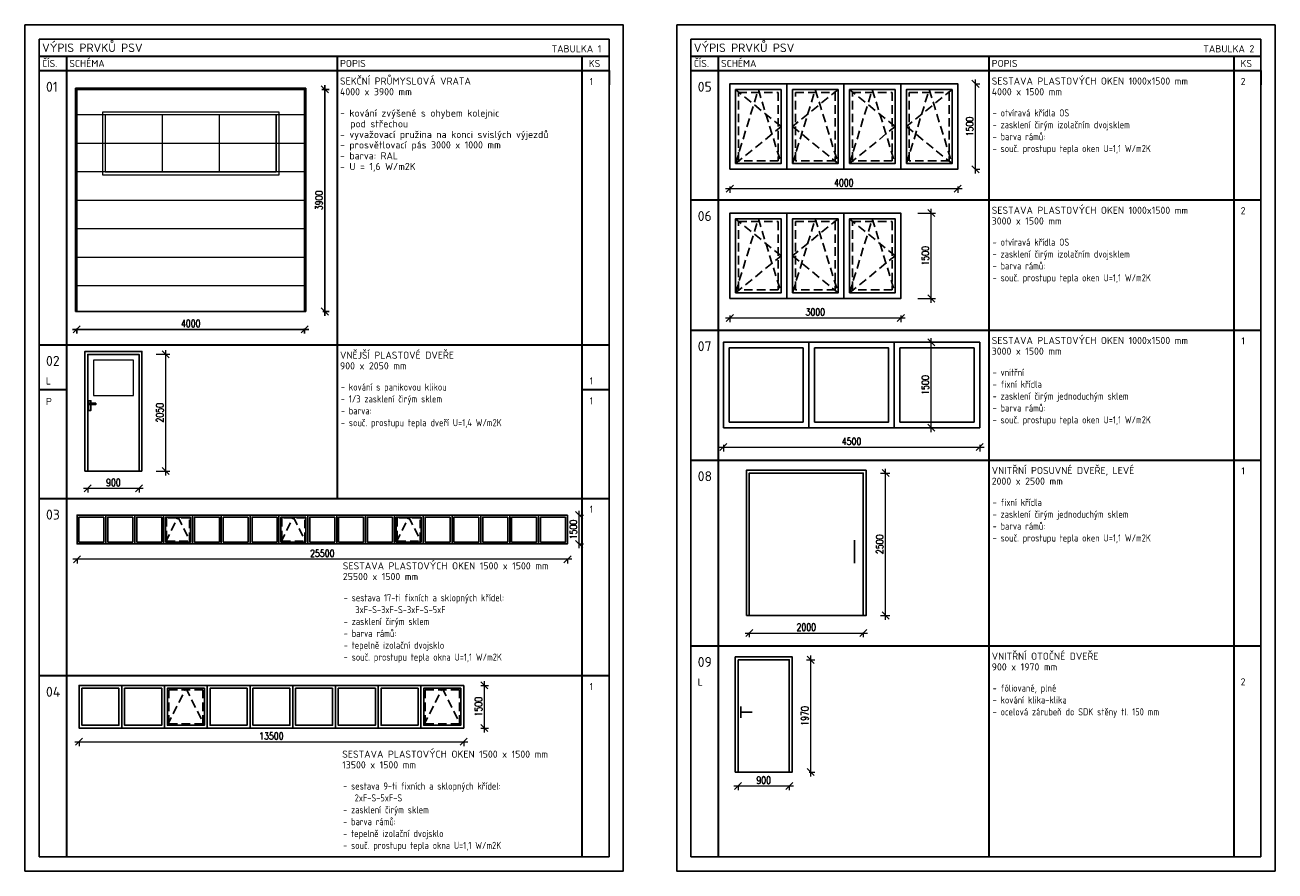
# Model space of a CAD drawing. Header units: millimetres. Extents: x -33711 to 550618, y -222428 to 596511.
# Tile 5 of 256: x 206128 to 228066, y -3285 to 11565. Entities that reach past the tile are written whole.
import ezdxf
from ezdxf.enums import TextEntityAlignment as Align

# ---------------------------------------------------------------- set-up
doc = ezdxf.new("R2010")
doc.units = ezdxf.units.MM
doc.linetypes.add('DASHED', pattern=[4.5, 3, -1.5])
for name, color, linetype, lineweight in [('CKTABULKY', 7, 'Continuous', 25), ('IN_KOTY', 4, 'Continuous', 13), ('pohledy', 7, 'Continuous', 25)]:
    doc.layers.add(name, color=color, linetype=linetype, lineweight=lineweight)
doc.layers.add('IN_C_TENKA', color=7, linetype='Continuous')
doc.layers.add('IN_VYPLNE OTVORU', color=151, linetype='Continuous')
doc.styles.add('Koty', font='romand.shx', dxfattribs={"width": 0.8})
doc.styles.add('TABULKY', font='isocpeur.ttf')
doc.dimstyles.new('IN_50', dxfattribs={"dimtxt": 125, "dimasz": 125, "dimexe": 75, "dimexo": 300, "dimgap": 40, "dimtad": 1, "dimdec": 0, "dimrnd": 5, "dimzin": 9, "dimdsep": 46, "dimtxsty": 'Koty', "dimblk": 'OBLIQUE', "dimcen": 40, "dimdle": 75, "dimclrd": 256, "dimclre": 256, "dimclrt": 256, "dimadec": 0, "dimazin": 0, "dimtfac": 1, "dimtdec": 0, "dimtmove": 1, "dimatfit": 3, "dimldrblk": 'ARCHTICK', "dimfxl": 350, "dimfxlon": 1, "dimtolj": 1, "dimtzin": 0, "dimlwd": -1, "dimlwe": -1, "dimarcsym": 0})

# ---------------------------------------------------------------- blocks, each defined once
blk = doc.blocks.new('_Oblique')
at = {"color": 0, "linetype": 'ByBlock', "lineweight": -2}
blk.add_line((-0.5, -0.5), (0.5, 0.5), dxfattribs=at)
blk = doc.blocks.new('*D356')
at = {"layer": 'DEFPOINTS', "color": 0, "transparency": 16777216}
for p in [(207036, 6535), (211036, 6535), (211036, 6222)]:
    blk.add_point(p, dxfattribs=at)
at = {"layer": 'IN_C_TENKA', "transparency": 16777216}
for p, q in [((206961, 6222), (211111, 6222)), ((207036, 6235), (207036, 6147)), ((211036, 6235), (211036, 6147))]:
    blk.add_line(p, q, dxfattribs=at)
at = {"layer": 'IN_C_TENKA', "transparency": 16777216, "xscale": 125, "yscale": 125, "zscale": 125, "rotation": 180}
blk.add_blockref('_Oblique', (207036, 6222), dxfattribs=at)
at = {"layer": 'IN_C_TENKA', "transparency": 16777216, "xscale": 125, "yscale": 125, "zscale": 125}
blk.add_blockref('_Oblique', (211036, 6222), dxfattribs=at)
at = {"layer": 'IN_C_TENKA', "transparency": 16777216, "insert": (209036, 6325), "char_height": 125, "attachment_point": 5, "style": 'Koty'}
blk.add_mtext('\\A1;4000', dxfattribs=at)
blk = doc.blocks.new('_ArchTick')
at = {"color": 0, "linetype": 'ByBlock', "lineweight": 13, "const_width": 0.15}
blk.add_lwpolyline([(-0.5, -0.5), (0.5, 0.5)], dxfattribs=at)
blk = doc.blocks.new('*D357')
at = {"layer": 'DEFPOINTS', "color": 0, "transparency": 16777216}
for p in [(211036, 10435), (211390, 10435), (211056, 6535)]:
    blk.add_point(p, dxfattribs=at)
at = {"layer": 'IN_C_TENKA', "transparency": 16777216}
for p, q in [((211336, 10435), (211465, 10435)), ((211390, 6460), (211390, 10510)), ((211356, 6535), (211465, 6535))]:
    blk.add_line(p, q, dxfattribs=at)
at = {"layer": 'IN_C_TENKA', "transparency": 16777216, "xscale": 125, "yscale": 125, "zscale": 125}
for p, rotation in [((211390, 10435), 90), ((211390, 6535), 270)]:
    blk.add_blockref('_Oblique', p, dxfattribs=dict(at, rotation=rotation))
at = {"layer": 'IN_C_TENKA', "transparency": 16777216, "insert": (211287, 8485), "char_height": 125, "attachment_point": 5, "rotation": 90, "style": 'Koty'}
blk.add_mtext('\\A1;3900', dxfattribs=at)
blk = doc.blocks.new('*D358')
at = {"layer": 'DEFPOINTS', "color": 0, "transparency": 16777216}
for p in [(207229, 3734), (208129, 3734), (208129, 3432)]:
    blk.add_point(p, dxfattribs=at)
at = {"layer": 'IN_KOTY', "transparency": 16777216}
for p, q in [((207154, 3432), (208204, 3432)), ((207229, 3434), (207229, 3357)), ((208129, 3434), (208129, 3357))]:
    blk.add_line(p, q, dxfattribs=at)
at = {"layer": 'IN_KOTY', "transparency": 16777216, "xscale": 125, "yscale": 125, "zscale": 125, "rotation": 180}
blk.add_blockref('_Oblique', (207229, 3432), dxfattribs=at)
at = {"layer": 'IN_KOTY', "transparency": 16777216, "xscale": 125, "yscale": 125, "zscale": 125}
blk.add_blockref('_Oblique', (208129, 3432), dxfattribs=at)
at = {"layer": 'IN_KOTY', "transparency": 16777216, "insert": (207679, 3534), "char_height": 125, "attachment_point": 5, "style": 'Koty'}
blk.add_mtext('\\A1;900', dxfattribs=at)
blk = doc.blocks.new('*D359')
at = {"layer": 'DEFPOINTS', "color": 0, "transparency": 16777216}
for p in [(208129, 5784), (208597, 5784), (208129, 3734)]:
    blk.add_point(p, dxfattribs=at)
at = {"layer": 'IN_KOTY', "transparency": 16777216}
for p, q in [((208429, 5784), (208672, 5784)), ((208597, 3659), (208597, 5859)), ((208429, 3734), (208672, 3734))]:
    blk.add_line(p, q, dxfattribs=at)
at = {"layer": 'IN_KOTY', "transparency": 16777216, "xscale": 125, "yscale": 125, "zscale": 125}
for p, rotation in [((208597, 5784), 90), ((208597, 3734), 270)]:
    blk.add_blockref('_Oblique', p, dxfattribs=dict(at, rotation=rotation))
at = {"layer": 'IN_KOTY', "transparency": 16777216, "insert": (208494, 4759), "char_height": 125, "attachment_point": 5, "rotation": 90, "style": 'Koty'}
blk.add_mtext('\\A1;2050', dxfattribs=at)
blk = doc.blocks.new('*D360')
at = {"layer": 'DEFPOINTS', "color": 0, "transparency": 16777216}
for p in [(215648, 2962), (215853, 2962), (215648, 2455)]:
    blk.add_point(p, dxfattribs=at)
at = {"layer": 'IN_KOTY', "transparency": 16777216}
for p, q in [((215853, 2380), (215853, 3037)), ((215853, 2962), (215928, 2962)), ((215853, 2455), (215928, 2455))]:
    blk.add_line(p, q, dxfattribs=at)
at = {"layer": 'IN_KOTY', "transparency": 16777216, "xscale": 125, "yscale": 125, "zscale": 125}
for p, rotation in [((215853, 2962), 90), ((215853, 2455), 270)]:
    blk.add_blockref('_Oblique', p, dxfattribs=dict(at, rotation=rotation))
at = {"layer": 'IN_KOTY', "transparency": 16777216, "insert": (215750, 2708), "char_height": 125, "attachment_point": 5, "rotation": 90, "style": 'Koty'}
blk.add_mtext('\\A1;1500', dxfattribs=at)
blk = doc.blocks.new('*D361')
at = {"layer": 'DEFPOINTS', "color": 0, "transparency": 16777216}
for p in [(207041, 2455), (215648, 2455), (207041, 2187)]:
    blk.add_point(p, dxfattribs=at)
at = {"layer": 'IN_KOTY', "transparency": 16777216}
for p, q in [((215723, 2187), (206966, 2187)), ((207041, 2187), (207041, 2112)), ((215648, 2187), (215648, 2112))]:
    blk.add_line(p, q, dxfattribs=at)
at = {"layer": 'IN_KOTY', "transparency": 16777216, "xscale": 125, "yscale": 125, "zscale": 125, "rotation": 180}
blk.add_blockref('_Oblique', (207041, 2187), dxfattribs=at)
at = {"layer": 'IN_KOTY', "transparency": 16777216, "xscale": 125, "yscale": 125, "zscale": 125}
blk.add_blockref('_Oblique', (215648, 2187), dxfattribs=at)
at = {"layer": 'IN_KOTY', "transparency": 16777216, "insert": (211345, 2289), "char_height": 125, "attachment_point": 5, "style": 'Koty'}
blk.add_mtext('\\A1;25500', dxfattribs=at)
blk = doc.blocks.new('*D362')
at = {"layer": 'DEFPOINTS', "color": 0, "transparency": 16777216}
for p in [(207077, -777), (213827, -777), (213827, -1017)]:
    blk.add_point(p, dxfattribs=at)
at = {"layer": 'IN_KOTY', "transparency": 16777216}
for p, q in [((207002, -1017), (213902, -1017)), ((207077, -1017), (207077, -1092)), ((213827, -1017), (213827, -1092))]:
    blk.add_line(p, q, dxfattribs=at)
at = {"layer": 'IN_KOTY', "transparency": 16777216, "xscale": 125, "yscale": 125, "zscale": 125, "rotation": 180}
blk.add_blockref('_Oblique', (207077, -1017), dxfattribs=at)
at = {"layer": 'IN_KOTY', "transparency": 16777216, "xscale": 125, "yscale": 125, "zscale": 125}
blk.add_blockref('_Oblique', (213827, -1017), dxfattribs=at)
at = {"layer": 'IN_KOTY', "transparency": 16777216, "insert": (210452, -915), "char_height": 125, "attachment_point": 5, "style": 'Koty'}
blk.add_mtext('\\A1;13500', dxfattribs=at)
blk = doc.blocks.new('*D363')
at = {"layer": 'DEFPOINTS', "color": 0, "transparency": 16777216}
for p in [(213827, -27), (213827, -777), (214189, -777)]:
    blk.add_point(p, dxfattribs=at)
at = {"layer": 'IN_KOTY', "transparency": 16777216}
for p, q in [((214189, 48), (214189, -852)), ((214127, -27), (214264, -27)), ((214127, -777), (214264, -777))]:
    blk.add_line(p, q, dxfattribs=at)
at = {"layer": 'IN_KOTY', "transparency": 16777216, "xscale": 125, "yscale": 125, "zscale": 125}
for p, rotation in [((214189, -27), 90), ((214189, -777), 270)]:
    blk.add_blockref('_Oblique', p, dxfattribs=dict(at, rotation=rotation))
at = {"layer": 'IN_KOTY', "transparency": 16777216, "insert": (214087, -402), "char_height": 125, "attachment_point": 5, "rotation": 90, "style": 'Koty'}
blk.add_mtext('\\A1;1500', dxfattribs=at)
blk = doc.blocks.new('*D364')
at = {"layer": 'DEFPOINTS', "color": 0, "transparency": 16777216}
for p in [(218498, 9032), (222498, 9032), (222498, 8692)]:
    blk.add_point(p, dxfattribs=at)
at = {"layer": 'IN_KOTY', "transparency": 16777216}
for p, q in [((218423, 8692), (222573, 8692)), ((218498, 8732), (218498, 8617)), ((222498, 8732), (222498, 8617))]:
    blk.add_line(p, q, dxfattribs=at)
at = {"layer": 'IN_KOTY', "transparency": 16777216, "xscale": 125, "yscale": 125, "zscale": 125, "rotation": 180}
blk.add_blockref('_Oblique', (218498, 8692), dxfattribs=at)
at = {"layer": 'IN_KOTY', "transparency": 16777216, "xscale": 125, "yscale": 125, "zscale": 125}
blk.add_blockref('_Oblique', (222498, 8692), dxfattribs=at)
at = {"layer": 'IN_KOTY', "transparency": 16777216, "insert": (220498, 8795), "char_height": 125, "attachment_point": 5, "style": 'Koty'}
blk.add_mtext('\\A1;4000', dxfattribs=at)
blk = doc.blocks.new('*D365')
at = {"layer": 'DEFPOINTS', "color": 0, "transparency": 16777216}
for p in [(222498, 10532), (222810, 10532), (222498, 9032)]:
    blk.add_point(p, dxfattribs=at)
at = {"layer": 'IN_KOTY', "transparency": 16777216}
for p, q in [((222798, 10532), (222885, 10532)), ((222810, 8957), (222810, 10607)), ((222798, 9032), (222885, 9032))]:
    blk.add_line(p, q, dxfattribs=at)
at = {"layer": 'IN_KOTY', "transparency": 16777216, "xscale": 125, "yscale": 125, "zscale": 125}
for p, rotation in [((222810, 10532), 90), ((222810, 9032), 270)]:
    blk.add_blockref('_Oblique', p, dxfattribs=dict(at, rotation=rotation))
at = {"layer": 'IN_KOTY', "transparency": 16777216, "insert": (222708, 9782), "char_height": 125, "attachment_point": 5, "rotation": 90, "style": 'Koty'}
blk.add_mtext('\\A1;1500', dxfattribs=at)
blk = doc.blocks.new('*D366')
at = {"layer": 'DEFPOINTS', "color": 0, "transparency": 16777216}
for p in [(218498, 6763), (221498, 6763), (221498, 6423)]:
    blk.add_point(p, dxfattribs=at)
at = {"layer": 'IN_KOTY', "transparency": 16777216}
for p, q in [((218423, 6423), (221573, 6423)), ((218498, 6463), (218498, 6348)), ((221498, 6463), (221498, 6348))]:
    blk.add_line(p, q, dxfattribs=at)
at = {"layer": 'IN_KOTY', "transparency": 16777216, "xscale": 125, "yscale": 125, "zscale": 125, "rotation": 180}
blk.add_blockref('_Oblique', (218498, 6423), dxfattribs=at)
at = {"layer": 'IN_KOTY', "transparency": 16777216, "xscale": 125, "yscale": 125, "zscale": 125}
blk.add_blockref('_Oblique', (221498, 6423), dxfattribs=at)
at = {"layer": 'IN_KOTY', "transparency": 16777216, "insert": (219998, 6526), "char_height": 125, "attachment_point": 5, "style": 'Koty'}
blk.add_mtext('\\A1;3000', dxfattribs=at)
blk = doc.blocks.new('*D367')
at = {"layer": 'DEFPOINTS', "color": 0, "transparency": 16777216}
for p in [(221498, 8263), (222033, 8263), (221498, 6763)]:
    blk.add_point(p, dxfattribs=at)
at = {"layer": 'IN_KOTY', "transparency": 16777216}
for p, q in [((222033, 6688), (222033, 8338)), ((221798, 8263), (222108, 8263)), ((221798, 6763), (222108, 6763))]:
    blk.add_line(p, q, dxfattribs=at)
at = {"layer": 'IN_KOTY', "transparency": 16777216, "xscale": 125, "yscale": 125, "zscale": 125}
for p, rotation in [((222033, 8263), 90), ((222033, 6763), 270)]:
    blk.add_blockref('_Oblique', p, dxfattribs=dict(at, rotation=rotation))
at = {"layer": 'IN_KOTY', "transparency": 16777216, "insert": (221930, 7513), "char_height": 125, "attachment_point": 5, "rotation": 90, "style": 'Koty'}
blk.add_mtext('\\A1;1500', dxfattribs=at)
blk = doc.blocks.new('*D369')
at = {"layer": 'DEFPOINTS', "color": 0, "transparency": 16777216}
for p in [(218384, 4495), (222884, 4495), (222884, 4156)]:
    blk.add_point(p, dxfattribs=at)
at = {"layer": 'IN_KOTY', "transparency": 16777216}
for p, q in [((218384, 4195), (218384, 4081)), ((222884, 4195), (222884, 4081)), ((218309, 4156), (222959, 4156))]:
    blk.add_line(p, q, dxfattribs=at)
at = {"layer": 'IN_KOTY', "transparency": 16777216, "xscale": 125, "yscale": 125, "zscale": 125, "rotation": 180}
blk.add_blockref('_Oblique', (218384, 4156), dxfattribs=at)
at = {"layer": 'IN_KOTY', "transparency": 16777216, "xscale": 125, "yscale": 125, "zscale": 125}
blk.add_blockref('_Oblique', (222884, 4156), dxfattribs=at)
at = {"layer": 'IN_KOTY', "transparency": 16777216, "insert": (220634, 4258), "char_height": 125, "attachment_point": 5, "style": 'Koty'}
blk.add_mtext('\\A1;4500', dxfattribs=at)
blk = doc.blocks.new('*D368')
at = {"layer": 'DEFPOINTS', "color": 0, "transparency": 16777216}
for p in [(222033, 5995), (222998, 5995), (222998, 4495)]:
    blk.add_point(p, dxfattribs=at)
at = {"layer": 'IN_KOTY', "transparency": 16777216}
for p, q in [((222383, 5995), (221958, 5995)), ((222033, 4420), (222033, 6070)), ((222383, 4495), (221958, 4495))]:
    blk.add_line(p, q, dxfattribs=at)
at = {"layer": 'IN_KOTY', "transparency": 16777216, "xscale": 125, "yscale": 125, "zscale": 125}
for p, rotation in [((222033, 5995), 90), ((222033, 4495), 270)]:
    blk.add_blockref('_Oblique', p, dxfattribs=dict(at, rotation=rotation))
at = {"layer": 'IN_KOTY', "transparency": 16777216, "insert": (221930, 5245), "char_height": 125, "attachment_point": 5, "rotation": 90, "style": 'Koty'}
blk.add_mtext('\\A1;1500', dxfattribs=at)
blk = doc.blocks.new('*D370')
at = {"layer": 'DEFPOINTS', "color": 0, "transparency": 16777216}
for p in [(218840, 1199), (220840, 1199), (220840, 892)]:
    blk.add_point(p, dxfattribs=at)
at = {"layer": 'IN_KOTY', "transparency": 16777216}
for p, q in [((218765, 892), (220915, 892)), ((218840, 899), (218840, 817)), ((220840, 899), (220840, 817))]:
    blk.add_line(p, q, dxfattribs=at)
at = {"layer": 'IN_KOTY', "transparency": 16777216, "xscale": 125, "yscale": 125, "zscale": 125, "rotation": 180}
blk.add_blockref('_Oblique', (218840, 892), dxfattribs=at)
at = {"layer": 'IN_KOTY', "transparency": 16777216, "xscale": 125, "yscale": 125, "zscale": 125}
blk.add_blockref('_Oblique', (220840, 892), dxfattribs=at)
at = {"layer": 'IN_KOTY', "transparency": 16777216, "insert": (219840, 995), "char_height": 125, "attachment_point": 5, "style": 'Koty'}
blk.add_mtext('\\A1;2000', dxfattribs=at)
blk = doc.blocks.new('*D371')
at = {"layer": 'DEFPOINTS', "color": 0, "transparency": 16777216}
for p in [(220840, 3699), (221232, 3699), (220840, 1199)]:
    blk.add_point(p, dxfattribs=at)
at = {"layer": 'IN_KOTY', "transparency": 16777216}
for p, q in [((221232, 1124), (221232, 3774)), ((221140, 3699), (221307, 3699)), ((221140, 1199), (221307, 1199))]:
    blk.add_line(p, q, dxfattribs=at)
at = {"layer": 'IN_KOTY', "transparency": 16777216, "xscale": 125, "yscale": 125, "zscale": 125}
for p, rotation in [((221232, 3699), 90), ((221232, 1199), 270)]:
    blk.add_blockref('_Oblique', p, dxfattribs=dict(at, rotation=rotation))
at = {"layer": 'IN_KOTY', "transparency": 16777216, "insert": (221129, 2449), "char_height": 125, "attachment_point": 5, "rotation": 90, "style": 'Koty'}
blk.add_mtext('\\A1;2500', dxfattribs=at)
blk = doc.blocks.new('*D372')
at = {"layer": 'DEFPOINTS', "color": 0, "transparency": 16777216}
for p in [(219542, 421), (219917, 421), (219592, -1549)]:
    blk.add_point(p, dxfattribs=at)
at = {"layer": 'IN_KOTY', "transparency": 16777216}
for p, q in [((219917, -1624), (219917, 496)), ((219842, 421), (219992, 421)), ((219892, -1549), (219992, -1549))]:
    blk.add_line(p, q, dxfattribs=at)
at = {"layer": 'IN_KOTY', "transparency": 16777216, "xscale": 125, "yscale": 125, "zscale": 125}
for p, rotation in [((219917, 421), 90), ((219917, -1549), 270)]:
    blk.add_blockref('_Oblique', p, dxfattribs=dict(at, rotation=rotation))
at = {"layer": 'IN_KOTY', "transparency": 16777216, "insert": (219814, -564), "char_height": 125, "attachment_point": 5, "rotation": 90, "style": 'Koty'}
blk.add_mtext('\\A1;1970', dxfattribs=at)
blk = doc.blocks.new('*D373')
at = {"layer": 'DEFPOINTS', "color": 0, "transparency": 16777216}
for p in [(218642, -1549), (219542, -1549), (219542, -1793)]:
    blk.add_point(p, dxfattribs=at)
at = {"layer": 'IN_KOTY', "transparency": 16777216}
for p, q in [((218567, -1793), (219617, -1793)), ((218642, -1793), (218642, -1868)), ((219542, -1793), (219542, -1868))]:
    blk.add_line(p, q, dxfattribs=at)
at = {"layer": 'IN_KOTY', "transparency": 16777216, "xscale": 125, "yscale": 125, "zscale": 125, "rotation": 180}
blk.add_blockref('_Oblique', (218642, -1793), dxfattribs=at)
at = {"layer": 'IN_KOTY', "transparency": 16777216, "xscale": 125, "yscale": 125, "zscale": 125}
blk.add_blockref('_Oblique', (219542, -1793), dxfattribs=at)
at = {"layer": 'IN_KOTY', "transparency": 16777216, "insert": (219092, -1691), "char_height": 125, "attachment_point": 5, "style": 'Koty'}
blk.add_mtext('\\A1;900', dxfattribs=at)

msp = doc.modelspace()

# ---------------------------------------------------------------- linework, layer by layer
at = {"layer": 'CKTABULKY', "color": 0, "lineweight": 0}
for p, q in [((206127.77676, 11564.57164), (206127.77676, 11064.57164)), ((206127.77676, 11564.57164), (206627.77676, 11564.57164)), ((216627.77676, 11564.57164), (216127.77676, 11564.57164)), ((216627.77676, 11564.57164), (216627.77676, 11064.57164)), ((217565.71566, 11564.57164), (217565.71566, 11064.57164)), ((217565.71566, 11564.57164), (218065.71566, 11564.57164)), ((228065.71566, 11564.57164), (227565.71566, 11564.57164)), ((228065.71566, 11564.57164), (228065.71566, 11064.57164))]:
    msp.add_line(p, q, dxfattribs=at)
at = {"layer": 'CKTABULKY', "lineweight": 30}
for p, q in [((206377.77676, 11014.57164), (206720.37941, 11014.57164)), ((206720.37941, 11014.57164), (212877.77676, 11014.57164)), ((206855.59209, 11014.57164), (206855.59209, -3035.42836)), ((211606.12231, 11014.57164), (211606.12231, 3255.07069)), ((212877.77676, 11014.57164), (216377.77676, 11014.57164)), ((215902.77676, 11014.57164), (215902.77676, -3035.42836)), ((217815.71566, 11014.57164), (218158.31831, 11014.57164)), ((218158.31831, 11014.57164), (224315.71566, 11014.57164)), ((218293.53098, 11014.57164), (218293.53098, -3035.42836)), ((223044.06121, 11014.57164), (223044.06121, -3035.42836)), ((224315.71566, 11014.57164), (227815.71566, 11014.57164)), ((227340.71566, 11014.57164), (227340.71566, -3035.42836)), ((206377.77676, 10764.57164), (216377.77676, 10764.57164)), ((215902.77676, 10764.57164), (216377.77676, 10764.57164)), ((216377.77676, 10764.57164), (216377.77676, 10514.57164)), ((217815.71566, 10764.57164), (227815.71566, 10764.57164)), ((227340.71566, 10764.57164), (227815.71566, 10764.57164)), ((227815.71566, 10764.57164), (227815.71566, 10514.57164)), ((217815.71566, 8495.69304), (227815.71566, 8495.69304)), ((217815.71566, 6210.44254), (227815.71566, 6210.44254)), ((206377.77676, 5952.44415), (216377.77676, 5952.44415)), ((206377.77676, 5164.69875), (206855.59209, 5164.69875)), ((215902.77676, 5164.69875), (216377.77676, 5164.69875)), ((217815.71566, 3928.53056), (227815.71566, 3928.53056)), ((206377.77676, 3255.07069), (216377.77676, 3255.07069)), ((217815.71566, 668.20316), (227815.71566, 668.20316)), ((206377.77676, 144.30675), (216377.77676, 144.30675))]:
    msp.add_line(p, q, dxfattribs=at)
at = {"layer": 'DEFPOINTS'}
for points in [[(206127.77676, 11564.57164), (216627.77676, 11564.57164), (216627.77676, -3285.42836), (206127.77676, -3285.42836)], [(217565.71566, 11564.57164), (228065.71566, 11564.57164), (228065.71566, -3285.42836), (217565.71566, -3285.42836)]]:
    msp.add_lwpolyline(points, close=True, dxfattribs=at)
at = {"layer": 'IN_C_TENKA'}
for p, q in [((207015.86745, 6534.93023), (211055.86745, 6534.93023)), ((207179.28493, 3733.58305), (208179.28405, 3733.58305))]:
    msp.add_line(p, q, dxfattribs=at)
for points in [[(207015.86745, 6534.93023), (207015.86745, 10454.93023), (211055.86745, 10454.93023), (211055.86745, 6534.93023)], [(207035.86745, 6534.93023), (207035.86745, 10434.93023), (211035.86745, 10434.93023), (211035.86745, 6534.93023)], [(207179.28493, 3733.58305), (207179.28493, 5833.58305), (208179.28405, 5833.58305), (208179.28405, 3733.58305)], [(207229.28493, 3733.58305), (207229.28493, 5783.58305), (208129.28405, 5783.58305), (208129.28405, 3733.58305)], [(207285.11429, 4901.08305), (207285.11429, 4798.58305), (207245.11429, 4798.58305), (207245.11429, 4968.58305), (207285.11429, 4968.58305), (207285.11429, 4926.08305)]]:
    msp.add_lwpolyline(points, dxfattribs=at)
msp.add_lwpolyline([(207260.11429, 4926.08305), (207260.11429, 4901.08305), (207370.11429, 4901.08305), (207370.11429, 4926.08305)], close=True, dxfattribs=at)
at = {"layer": 'IN_VYPLNE OTVORU', "color": 8, "lineweight": 5}
for p, q in [((211035.86745, 9984.93023), (207035.86745, 9984.93023)), ((208535.86745, 9984.93023), (208535.86745, 8984.93023)), ((209535.86745, 9984.93023), (209535.86745, 8984.93023)), ((210535.86745, 9984.93023), (210535.86745, 8984.93023)), ((211035.86745, 9484.93023), (207035.86745, 9484.93023)), ((211035.86745, 8984.93023), (207035.86745, 8984.93023)), ((211035.86745, 8484.93023), (207035.86745, 8484.93023)), ((211035.86745, 7984.93023), (207035.86745, 7984.93023)), ((211035.86745, 7484.93023), (207035.86745, 7484.93023)), ((211035.86745, 6984.93023), (207035.86745, 6984.93023))]:
    msp.add_line(p, q, dxfattribs=at)
at = {"layer": 'IN_VYPLNE OTVORU'}
for p, q in [((220686.83093, 2520.60704), (220686.83093, 2115.50198)), ((218692.0532, -398.66772), (218692.0532, -598.66772)), ((218692.0532, -498.66772), (218892.0532, -498.66772))]:
    msp.add_line(p, q, dxfattribs=at)
for points in [[(218498.05883, 9031.9101), (218498.05883, 10531.9101), (219498.05982, 10531.9101), (219498.05982, 9031.9101)], [(219498.05982, 9031.9101), (219498.05982, 10531.9101), (220498.0608, 10531.9101), (220498.0608, 9031.9101)], [(220498.0608, 9031.9101), (220498.0608, 10531.9101), (221498.06179, 10531.9101), (221498.06179, 9031.9101)], [(221498.06179, 9031.9101), (221498.06179, 10531.9101), (222498.06278, 10531.9101), (222498.06278, 9031.9101)], [(218498.05883, 6763.0315), (218498.05883, 8263.0315), (219498.05982, 8263.0315), (219498.05982, 6763.0315)], [(219498.05982, 6763.0315), (219498.05982, 8263.0315), (220498.0608, 8263.0315), (220498.0608, 6763.0315)], [(220498.0608, 6763.0315), (220498.0608, 8263.0315), (221498.06179, 8263.0315), (221498.06179, 6763.0315)], [(218383.99084, 4495.31411), (218383.99084, 5995.31411), (219883.99183, 5995.31411), (219883.99183, 4495.31411)], [(219883.99183, 4495.31411), (219883.99183, 5995.31411), (221383.99282, 5995.31411), (221383.99282, 4495.31411)], [(221383.99282, 4495.31411), (221383.99282, 5995.31411), (222883.9938, 5995.31411), (222883.9938, 4495.31411)], [(218789.8531, 1198.97866), (220889.8531, 1198.97866), (220889.8531, 3748.97866), (218789.8531, 3748.97866)], [(218839.8531, 1198.97866), (220839.8531, 1198.97866), (220839.8531, 3698.97866), (218839.8531, 3698.97866)], [(208053.9143, 2961.57271), (207547.6643, 2961.57271), (207547.6643, 2455.32271), (208053.9143, 2455.32271)], [(208560.1643, 2961.57271), (208053.9143, 2961.57271), (208053.9143, 2455.32271), (208560.1643, 2455.32271)], [(209066.4143, 2961.57271), (208560.1643, 2961.57271), (208560.1643, 2455.32271), (209066.4143, 2455.32271)], [(209572.6643, 2961.57271), (209066.4143, 2961.57271), (209066.4143, 2455.32271), (209572.6643, 2455.32271)], [(210078.9143, 2961.57271), (209572.6643, 2961.57271), (209572.6643, 2455.32271), (210078.9143, 2455.32271)], [(210585.1643, 2961.57271), (210078.9143, 2961.57271), (210078.9143, 2455.32271), (210585.1643, 2455.32271)], [(211091.4143, 2961.57271), (210585.1643, 2961.57271), (210585.1643, 2455.32271), (211091.4143, 2455.32271)], [(211597.6643, 2961.57271), (211091.4143, 2961.57271), (211091.4143, 2455.32271), (211597.6643, 2455.32271)], [(212103.9143, 2961.57271), (211597.6643, 2961.57271), (211597.6643, 2455.32271), (212103.9143, 2455.32271)], [(212610.1643, 2961.57271), (212103.9143, 2961.57271), (212103.9143, 2455.32271), (212610.1643, 2455.32271)], [(213116.4143, 2961.57271), (212610.1643, 2961.57271), (212610.1643, 2455.32271), (213116.4143, 2455.32271)], [(213622.6643, 2961.57271), (213116.4143, 2961.57271), (213116.4143, 2455.32271), (213622.6643, 2455.32271)], [(214128.9143, 2961.57271), (213622.6643, 2961.57271), (213622.6643, 2455.32271), (214128.9143, 2455.32271)], [(214635.1643, 2961.57271), (214128.9143, 2961.57271), (214128.9143, 2455.32271), (214635.1643, 2455.32271)], [(215141.4143, 2961.57271), (214635.1643, 2961.57271), (214635.1643, 2455.32271), (215141.4143, 2455.32271)], [(215647.6643, 2961.57271), (215141.4143, 2961.57271), (215141.4143, 2455.32271), (215647.6643, 2455.32271)], [(207826.70095, -27.49783), (207076.70095, -27.49783), (207076.70095, -777.49783), (207826.70095, -777.49783)], [(208576.70095, -27.49783), (207826.70095, -27.49783), (207826.70095, -777.49783), (208576.70095, -777.49783)], [(209326.70095, -27.49783), (208576.70095, -27.49783), (208576.70095, -777.49783), (209326.70095, -777.49783)], [(210076.70095, -27.49783), (209326.70095, -27.49783), (209326.70095, -777.49783), (210076.70095, -777.49783)], [(210826.70095, -27.49783), (210076.70095, -27.49783), (210076.70095, -777.49783), (210826.70095, -777.49783)], [(211576.70095, -27.49783), (210826.70095, -27.49783), (210826.70095, -777.49783), (211576.70095, -777.49783)], [(212326.70095, -27.49783), (211576.70095, -27.49783), (211576.70095, -777.49783), (212326.70095, -777.49783)], [(213076.70095, -27.49783), (212326.70095, -27.49783), (212326.70095, -777.49783), (213076.70095, -777.49783)], [(213826.70095, -27.49783), (213076.70095, -27.49783), (213076.70095, -777.49783), (213826.70095, -777.49783)]]:
    msp.add_lwpolyline(points, close=True, dxfattribs=at)
at = {"layer": 'IN_VYPLNE OTVORU', "color": 8}
for points in [[(218598.05883, 9131.9101), (218598.05883, 10431.9101), (219398.05982, 10431.9101), (219398.05982, 9131.9101)], [(219598.05982, 9131.9101), (219598.05982, 10431.9101), (220398.0608, 10431.9101), (220398.0608, 9131.9101)], [(220598.0608, 9131.9101), (220598.0608, 10431.9101), (221398.06179, 10431.9101), (221398.06179, 9131.9101)], [(221598.06179, 9131.9101), (221598.06179, 10431.9101), (222398.06278, 10431.9101), (222398.06278, 9131.9101)], [(218598.05883, 6863.0315), (218598.05883, 8163.0315), (219398.05982, 8163.0315), (219398.05982, 6863.0315)], [(219598.05982, 6863.0315), (219598.05982, 8163.0315), (220398.0608, 8163.0315), (220398.0608, 6863.0315)], [(220598.0608, 6863.0315), (220598.0608, 8163.0315), (221398.06179, 8163.0315), (221398.06179, 6863.0315)], [(218483.99084, 4595.31411), (218483.99084, 5895.31411), (219783.99183, 5895.31411), (219783.99183, 4595.31411)], [(219983.99183, 4595.31411), (219983.99183, 5895.31411), (221283.99282, 5895.31411), (221283.99282, 4595.31411)], [(221483.99282, 4595.31411), (221483.99282, 5895.31411), (222783.9938, 5895.31411), (222783.9938, 4595.31411)], [(207513.9143, 2927.82271), (207075.1643, 2927.82271), (207075.1643, 2489.07271), (207513.9143, 2489.07271)], [(208020.1643, 2927.82271), (207581.4143, 2927.82271), (207581.4143, 2489.07271), (208020.1643, 2489.07271)], [(208526.4143, 2927.82271), (208087.6643, 2927.82271), (208087.6643, 2489.07271), (208526.4143, 2489.07271)], [(209032.6643, 2927.82271), (208593.9143, 2927.82271), (208593.9143, 2489.07271), (209032.6643, 2489.07271)], [(209538.9143, 2927.82271), (209100.1643, 2927.82271), (209100.1643, 2489.07271), (209538.9143, 2489.07271)], [(210045.1643, 2927.82271), (209606.4143, 2927.82271), (209606.4143, 2489.07271), (210045.1643, 2489.07271)], [(210551.4143, 2927.82271), (210112.6643, 2927.82271), (210112.6643, 2489.07271), (210551.4143, 2489.07271)], [(211057.6643, 2927.82271), (210618.9143, 2927.82271), (210618.9143, 2489.07271), (211057.6643, 2489.07271)], [(211563.9143, 2927.82271), (211125.1643, 2927.82271), (211125.1643, 2489.07271), (211563.9143, 2489.07271)], [(212070.1643, 2927.82271), (211631.4143, 2927.82271), (211631.4143, 2489.07271), (212070.1643, 2489.07271)], [(212576.4143, 2927.82271), (212137.6643, 2927.82271), (212137.6643, 2489.07271), (212576.4143, 2489.07271)], [(213082.6643, 2927.82271), (212643.9143, 2927.82271), (212643.9143, 2489.07271), (213082.6643, 2489.07271)], [(213588.9143, 2927.82271), (213150.1643, 2927.82271), (213150.1643, 2489.07271), (213588.9143, 2489.07271)], [(214095.1643, 2927.82271), (213656.4143, 2927.82271), (213656.4143, 2489.07271), (214095.1643, 2489.07271)], [(214601.4143, 2927.82271), (214162.6643, 2927.82271), (214162.6643, 2489.07271), (214601.4143, 2489.07271)], [(215107.6643, 2927.82271), (214668.9143, 2927.82271), (214668.9143, 2489.07271), (215107.6643, 2489.07271)], [(215613.9143, 2927.82271), (215175.1643, 2927.82271), (215175.1643, 2489.07271), (215613.9143, 2489.07271)], [(207776.70095, -77.49783), (207126.70095, -77.49783), (207126.70095, -727.49783), (207776.70095, -727.49783)], [(208526.70095, -77.49783), (207876.70095, -77.49783), (207876.70095, -727.49783), (208526.70095, -727.49783)], [(209276.70095, -77.49783), (208626.70095, -77.49783), (208626.70095, -727.49783), (209276.70095, -727.49783)], [(210026.70095, -77.49783), (209376.70095, -77.49783), (209376.70095, -727.49783), (210026.70095, -727.49783)], [(210776.70095, -77.49783), (210126.70095, -77.49783), (210126.70095, -727.49783), (210776.70095, -727.49783)], [(211526.70095, -77.49783), (210876.70095, -77.49783), (210876.70095, -727.49783), (211526.70095, -727.49783)], [(212276.70095, -77.49783), (211626.70095, -77.49783), (211626.70095, -727.49783), (212276.70095, -727.49783)], [(213026.70095, -77.49783), (212376.70095, -77.49783), (212376.70095, -727.49783), (213026.70095, -727.49783)], [(213776.70095, -77.49783), (213126.70095, -77.49783), (213126.70095, -727.49783), (213776.70095, -727.49783)]]:
    msp.add_lwpolyline(points, close=True, dxfattribs=at)
at = {"layer": 'IN_VYPLNE OTVORU', "color": 8, "linetype": 'DASHED', "ltscale": 50}
for points in [[(218598.05883, 9131.9101), (219398.05982, 9781.9101), (218598.05883, 10431.9101)], [(218598.05883, 9131.9101), (218998.05932, 10431.9101), (219398.05982, 9131.9101)], [(220398.0608, 10431.9101), (219598.05982, 9781.9101), (220398.0608, 9131.9101)], [(219598.05982, 9131.9101), (219998.06031, 10431.9101), (220398.0608, 9131.9101)], [(220598.0608, 9131.9101), (221398.06179, 9781.9101), (220598.0608, 10431.9101)], [(220598.0608, 9131.9101), (220998.0613, 10431.9101), (221398.06179, 9131.9101)], [(222398.06278, 10431.9101), (221598.06179, 9781.9101), (222398.06278, 9131.9101)], [(221598.06179, 9131.9101), (221998.06229, 10431.9101), (222398.06278, 9131.9101)], [(218598.05883, 6863.0315), (219398.05982, 7513.0315), (218598.05883, 8163.0315)], [(218598.05883, 6863.0315), (218998.05932, 8163.0315), (219398.05982, 6863.0315)], [(220398.0608, 8163.0315), (219598.05982, 7513.0315), (220398.0608, 6863.0315)], [(219598.05982, 6863.0315), (219998.06031, 8163.0315), (220398.0608, 6863.0315)], [(220598.0608, 6863.0315), (221398.06179, 7513.0315), (220598.0608, 8163.0315)], [(220598.0608, 6863.0315), (220998.0613, 8163.0315), (221398.06179, 6863.0315)], [(208593.9143, 2489.07271), (208813.2893, 2927.82271), (209032.6643, 2489.07271)], [(210618.9143, 2489.07271), (210838.2893, 2927.82271), (211057.6643, 2489.07271)], [(212643.9143, 2489.07271), (212863.2893, 2927.82271), (213082.6643, 2489.07271)], [(208626.70095, -727.49783), (208951.70095, -77.49783), (209276.70095, -727.49783)], [(213126.70095, -727.49783), (213451.70095, -77.49783), (213776.70095, -727.49783)]]:
    msp.add_lwpolyline(points, dxfattribs=at)
for points in [[(218648.05883, 9181.9101), (218648.05883, 10381.9101), (219348.05982, 10381.9101), (219348.05982, 9181.9101)], [(219648.05982, 9181.9101), (219648.05982, 10381.9101), (220348.0608, 10381.9101), (220348.0608, 9181.9101)], [(220648.0608, 9181.9101), (220648.0608, 10381.9101), (221348.06179, 10381.9101), (221348.06179, 9181.9101)], [(221648.06179, 9181.9101), (221648.06179, 10381.9101), (222348.06278, 10381.9101), (222348.06278, 9181.9101)], [(218648.05883, 6913.0315), (218648.05883, 8113.0315), (219348.05982, 8113.0315), (219348.05982, 6913.0315)], [(219648.05982, 6913.0315), (219648.05982, 8113.0315), (220348.0608, 8113.0315), (220348.0608, 6913.0315)], [(220648.0608, 6913.0315), (220648.0608, 8113.0315), (221348.06179, 8113.0315), (221348.06179, 6913.0315)], [(209015.7893, 2910.94771), (208610.7893, 2910.94771), (208610.7893, 2505.94771), (209015.7893, 2505.94771)], [(211040.7893, 2910.94771), (210635.7893, 2910.94771), (210635.7893, 2505.94771), (211040.7893, 2505.94771)], [(213065.7893, 2910.94771), (212660.7893, 2910.94771), (212660.7893, 2505.94771), (213065.7893, 2505.94771)], [(209251.70095, -102.49783), (208651.70095, -102.49783), (208651.70095, -702.49783), (209251.70095, -702.49783)], [(213751.70095, -102.49783), (213151.70095, -102.49783), (213151.70095, -702.49783), (213751.70095, -702.49783)]]:
    msp.add_lwpolyline(points, close=True, dxfattribs=at)
at = {"layer": 'IN_VYPLNE OTVORU', "color": 8, "lineweight": 5}
for points in [[(207485.86745, 10034.93023), (207485.86745, 8934.93023), (210585.86745, 8934.93023), (210585.86745, 10034.93023)], [(207535.86745, 9984.93023), (207535.86745, 8984.93023), (210535.86745, 8984.93023), (210535.86745, 9984.93023)], [(207329.28493, 5683.58305), (207329.28493, 5058.58305), (208029.28405, 5058.58305), (208029.28405, 5683.58305)]]:
    msp.add_lwpolyline(points, close=True, dxfattribs=at)
at = {"layer": 'IN_VYPLNE OTVORU'}
for points in [[(207547.6643, 2961.57271), (207041.4143, 2961.57271), (207041.4143, 2455.32271), (207547.6643, 2455.32271)], [(207572.97717, 2455.32271), (208053.9143, 2455.32271), (208053.9143, 2961.57271), (207572.97717, 2961.57271)], [(213597.35217, 2961.57271), (213116.4143, 2961.57271), (213116.4143, 2455.32271), (213597.35217, 2455.32271)], [(213647.97717, 2455.32271), (214128.9143, 2455.32271), (214128.9143, 2961.57271), (213647.97717, 2961.57271)], [(218592.0532, 471.33228), (219592.0532, 471.33228), (219592.0532, -1548.66772), (218592.0532, -1548.66772), (218592.0532, 471.33228)], [(218642.0532, 421.33228), (219542.0532, 421.33228), (219542.0532, -1548.66772), (218642.0532, -1548.66772), (218642.0532, 421.33228)], [(210039.2007, -27.49783), (209326.70095, -27.49783), (209326.70095, -777.49783), (210039.2007, -777.49783)], [(210114.2007, -777.49783), (210826.70095, -777.49783), (210826.70095, -27.49783), (210114.2007, -27.49783)]]:
    msp.add_lwpolyline(points, dxfattribs=at)
at = {"layer": 'pohledy'}
for points in [[(206377.77676, 11314.57164), (216377.77676, 11314.57164), (216377.77676, -3035.42836), (206377.77676, -3035.42836)], [(217815.71566, 11314.57164), (227815.71566, 11314.57164), (227815.71566, -3035.42836), (217815.71566, -3035.42836)]]:
    msp.add_lwpolyline(points, close=True, dxfattribs=at)

# ---------------------------------------------------------------- texts
at = {"layer": 'CKTABULKY', "color": 6, "style": 'TABULKY'}
for p in [(206427.77676, 11089.57164), (217865.71566, 11089.57164)]:
    msp.add_text('VÝPIS PRVKŮ PSV', height=150, dxfattribs=at).set_placement(p)
at = {"layer": 'CKTABULKY', "style": 'TABULKY'}
for s, height, p in [('TABULKA 1', 125, (215368.73496, 11084.15965)), ('TABULKA 2', 125, (226806.67386, 11084.15965)), ('ČÍS.', 125, (206427.77676, 10827.07164)), ('SCHÉMA', 125, (206905.59209, 10827.07164)), ('ČÍS.', 125, (217865.71566, 10827.07164)), ('SCHÉMA', 125, (218343.53098, 10827.07164)), ('POPIS', 125, (211656.12231, 10827.07164)), ('KS', 125, (216022.08997, 10827.07164)), ('POPIS', 125, (223094.06121, 10827.07164)), ('KS', 125, (227460.02887, 10827.07164)), ('01', 175, (206495.98408, 10392.9671)), ('SEKČNÍ PRŮMYSLOVÁ VRATA^M', 125, (211656.12231, 10518.28216)), ('05', 175, (217933.92297, 10392.9671)), ('SESTAVA PLASTOVÝCH OKEN 1000x1500 mm', 125, (223094.06121, 10518.28216)), ('4000 x 3900 mm ', 125, (211656.12231, 10330.78216)), ('4000 x 1500 mm ', 125, (223094.06121, 10330.78216)), ('- kování zvýšené s ohybem kolejnic', 125, (211656.12231, 9955.78216)), ('pod střechou', 125, (211835.74828, 9768.28216)), ('- vyvažovací pružina na konci svislých výjezdů', 125, (211656.12231, 9580.78216)), ('- prosvětlovací pás 3000 x 1000 mm ', 125, (211656.12231, 9396.89721)), ('- barva: RAL^M', 125, (211656.12231, 9206.34914)), ('- U = 1,6 W/m2K', 125, (211656.12231, 9018.84914)), ('SESTAVA PLASTOVÝCH OKEN 1000x1500 mm', 125, (223094.06121, 8249.40356)), ('06', 175, (217933.92297, 8124.0885)), ('3000 x 1500 mm ', 125, (223094.06121, 8061.90356)), ('07', 175, (217933.92297, 5838.838)), ('SESTAVA PLASTOVÝCH OKEN 1000x1500 mm', 125, (223094.06121, 5964.15307)), ('02', 175, (206495.98408, 5580.83961)), ('VNĚJŠÍ PLASTOVÉ DVEŘE', 125, (211656.12231, 5706.15468)), ('3000 x 1500 mm ', 125, (223094.06121, 5776.65307)), ('900 x 2050 mm ', 125, (211656.12231, 5518.65468)), ('L', 125, (206495.98408, 5254.08678)), ('P', 125, (206495.98408, 4894.7347)), ('08', 175, (217933.92297, 3556.92602)), ('VNITŘNÍ POSUVNÉ DVEŘE, LEVÉ', 125, (223094.06121, 3682.24108)), ('2000 x 2500 mm ', 125, (223094.06121, 3494.74108)), ('03', 175, (206495.98408, 2883.46615)), ('SESTAVA PLASTOVÝCH OKEN 1500 x 1500 mm', 125, (211706.18663, 2007.97402)), ('25500 x 1500 mm ', 125, (211706.18663, 1820.47402)), ('09', 175, (217933.92297, 296.59862)), ('VNITŘNÍ OTOČNÉ DVEŘE', 125, (223094.06121, 421.91369)), ('900 x 1970 mm ', 125, (223094.06121, 234.41369)), ('L', 125, (217933.92297, -30.15421)), ('04', 175, (206495.98408, -227.29778)), ('SESTAVA PLASTOVÝCH OKEN 1500 x 1500 mm', 125, (211695.38041, -1297.26695)), ('13500 x 1500 mm ', 125, (211695.38041, -1484.76695))]:
    msp.add_text(s, height=height, dxfattribs=at).set_placement(p)
for s, p in [('1', (216067.47134, 10511.2565)), ('2', (227505.41023, 10511.2565)), ('2', (227505.41023, 8242.3779)), ('1', (227505.41023, 5957.1274)), ('1', (216067.47134, 5256.09925)), ('1', (216067.47134, 4906.33913)), ('1', (227505.41023, 3675.21542)), ('1', (216067.47134, 3001.75555)), ('1', (216067.47134, -109.00838)), ('2', (227505.41023, -28.14174))]:
    msp.add_text(s, height=125, dxfattribs=at).set_placement(p, align=Align.CENTER)
at = {"layer": 'IN_C_TENKA', "char_height": 125, "attachment_point": 1, "style": 'Koty'}
for s, insert in [('{\\fISOCPEUR|b0|i0|c238|p34;- otvíravá křídla OS\\P- zasklení čirým izolačním dvojsklem\\P- barva rámů:  \\P- souč. prostupu tepla oken U=1,1 W/m2K}', (223108.98938, 10084.09681)), ('{\\fISOCPEUR|b0|i0|c238|p34;- otvíravá křídla OS\\P- zasklení čirým izolačním dvojsklem\\P- barva rámů:  \\P- souč. prostupu tepla oken U=1,1 W/m2K}', (223108.98938, 7815.21821)), ('{\\fISOCPEUR|b0|i0|c238|p34;- vnitřní\\P- fixní křídla\\P- zasklení čirým jednoduchým sklem\\P- barva rámů:  \\P- souč. prostupu tepla oken U=1,1 W/m2K}', (223108.98938, 5529.96771)), ('{\\fISOCPEUR|b0|i0|c238|p34;- kování s panikovou klikou\\P- 1/3 zasklení čirým sklem\\P- barva:  \\P- souč. prostupu tepla dveří U=1,4 W/m2K}', (211671.05048, 5271.96932)), ('{\\fISOCPEUR|b0|i0|c238|p34;- sestava 17-ti fixních a sklopných křídel: \\P   3xF-S-3xF-S-3xF-S-5xF\\P- zasklení čirým sklem\\P- barva rámů: \\P- tepelně izolační dvojsklo \\P- souč. prostupu tepla okna U=1,1 W/m2K}', (211721.11479, 1573.78867)), ('{\\fISOCPEUR|b0|i0|c238|p34;- fóliované, plné\\P- kování klika-klika\\P- ocelová zárubeň do SDK stěny tl. 150 mm}', (223108.98938, -12.27167)), ('{\\fISOCPEUR|b0|i0|c238|p34;- sestava 9-ti fixních a sklopných křídel: \\P   2xF-S-5xF-S\\P- zasklení čirým sklem\\P- barva rámů: \\P- tepelně izolační dvojsklo \\P- souč. prostupu tepla okna U=1,1 W/m2K}', (211710.30858, -1731.45231))]:
    msp.add_mtext_dynamic_manual_height_columns(s, width=3847.0789004, gutter_width=1100, heights=[0], dxfattribs=dict(at, insert=insert))
at = {"layer": 'IN_C_TENKA', "color": 1, "insert": (223108.98938, 3248.05573), "char_height": 125, "attachment_point": 1, "style": 'Koty'}
msp.add_mtext_dynamic_manual_height_columns('{\\fISOCPEUR|b0|i0|c238|p34;- fixní křídla\\P- zasklení čirým jednoduchým sklem\\P- barva rámů:  \\P- souč. prostupu tepla oken U=1,1 W/m2K}', width=3847.0789004, gutter_width=1100, heights=[0], dxfattribs=at)

# ---------------------------------------------------------------- dimensions: what is measured, and where the dimension line sits
at = {"layer": 'IN_C_TENKA'}
dim = msp.add_linear_dim(base=(211389.90299, 10434.93023), p1=(211055.86745, 6534.93023), p2=(211035.86745, 10434.93023), angle=90, dimstyle='IN_50', dxfattribs=at)
dim.commit()
dim.dimension.update_dxf_attribs({"geometry": '*D357', "text_midpoint": (211287.40299, 8484.93023)})
dim = msp.add_linear_dim(base=(211035.86745, 6222.08321), p1=(207035.86745, 6534.93023), p2=(211035.86745, 6534.93023), dimstyle='IN_50', dxfattribs=at)
dim.commit()
dim.dimension.update_dxf_attribs({"geometry": '*D356', "text_midpoint": (209035.86745, 6324.58321)})
at = {"layer": 'IN_KOTY'}
for base, p1, p2, picture, middle in [((222810.48017, 10531.9101), (222498.06278, 9031.9101), (222498.06278, 10531.9101), '*D365', (222707.98017, 9781.9101)), ((222032.71647, 8263.0315), (221498.06179, 6763.0315), (221498.06179, 8263.0315), '*D367', (221930.21647, 7513.0315)), ((222032.71647, 5995.31411), (222998.06179, 4495.31411), (222998.06179, 5995.31411), '*D368', (221930.21647, 5245.31411)), ((208596.98826, 5783.58305), (208129.28405, 3733.58305), (208129.28405, 5783.58305), '*D359', (208494.48826, 4758.58305)), ((221231.74492, 3698.97866), (220839.8531, 1198.97866), (220839.8531, 3698.97866), '*D371', (221129.24492, 2448.97866)), ((219916.98291, 421.33228), (219592.0532, -1548.66772), (219542.0532, 421.33228), '*D372', (219814.48291, -563.66772))]:
    dim = msp.add_linear_dim(base=base, p1=p1, p2=p2, angle=90, dimstyle='IN_50', dxfattribs=at)
    dim.commit()
    dim.dimension.update_dxf_attribs({"geometry": picture, "text_midpoint": middle})
for base, p1, p2, picture, middle in [((222498.06278, 8692.30271), (218498.05883, 9031.9101), (222498.06278, 9031.9101), '*D364', (220498.0608, 8794.80271)), ((221498.06179, 6423.42411), (218498.05883, 6763.0315), (221498.06179, 6763.0315), '*D366', (219998.06031, 6525.92411)), ((222883.9938, 4155.70673), (218383.99084, 4495.31411), (222883.9938, 4495.31411), '*D369', (220633.99232, 4258.20673)), ((208129.28405, 3431.977), (207229.28493, 3733.58305), (208129.28405, 3733.58305), '*D358', (207679.28449, 3534.477)), ((220839.8531, 892.30982), (218839.8531, 1198.97866), (220839.8531, 1198.97866), '*D370', (219839.8531, 994.80982)), ((219542.0532, -1793.44983), (218642.0532, -1548.66772), (219542.0532, -1548.66772), '*D373', (219092.0532, -1690.94983))]:
    dim = msp.add_linear_dim(base=base, p1=p1, p2=p2, dimstyle='IN_50', dxfattribs=at)
    dim.commit()
    dim.dimension.update_dxf_attribs({"geometry": picture, "text_midpoint": middle})
for base, p1, p2, picture, middle in [((215852.66774, 2961.57271), (215647.6643, 2455.32271), (215647.6643, 2961.57271), '*D360', (215750.16774, 2708.44771)), ((214189.16351, -777.49783), (213826.70095, -27.49783), (213826.70095, -777.49783), '*D363', (214086.66351, -402.49783))]:
    dim = msp.add_linear_dim(base=base, p1=p1, p2=p2, angle=90, text='1500', dimstyle='IN_50', dxfattribs=at)
    dim.commit()
    dim.dimension.update_dxf_attribs({"geometry": picture, "text_midpoint": middle})
for base, p1, p2, text, picture, middle in [((207041.4143, 2186.86762), (215647.6643, 2455.32271), (207041.4143, 2455.32271), '25500', '*D361', (211344.5393, 2289.36762)), ((213826.70095, -1017.14572), (207076.70095, -777.49783), (213826.70095, -777.49783), '13500', '*D362', (210451.70095, -914.64572))]:
    dim = msp.add_linear_dim(base=base, p1=p1, p2=p2, text=text, dimstyle='IN_50', dxfattribs=at)
    dim.commit()
    dim.dimension.update_dxf_attribs({"geometry": picture, "text_midpoint": middle})

doc.saveas('drawing.dxf')
